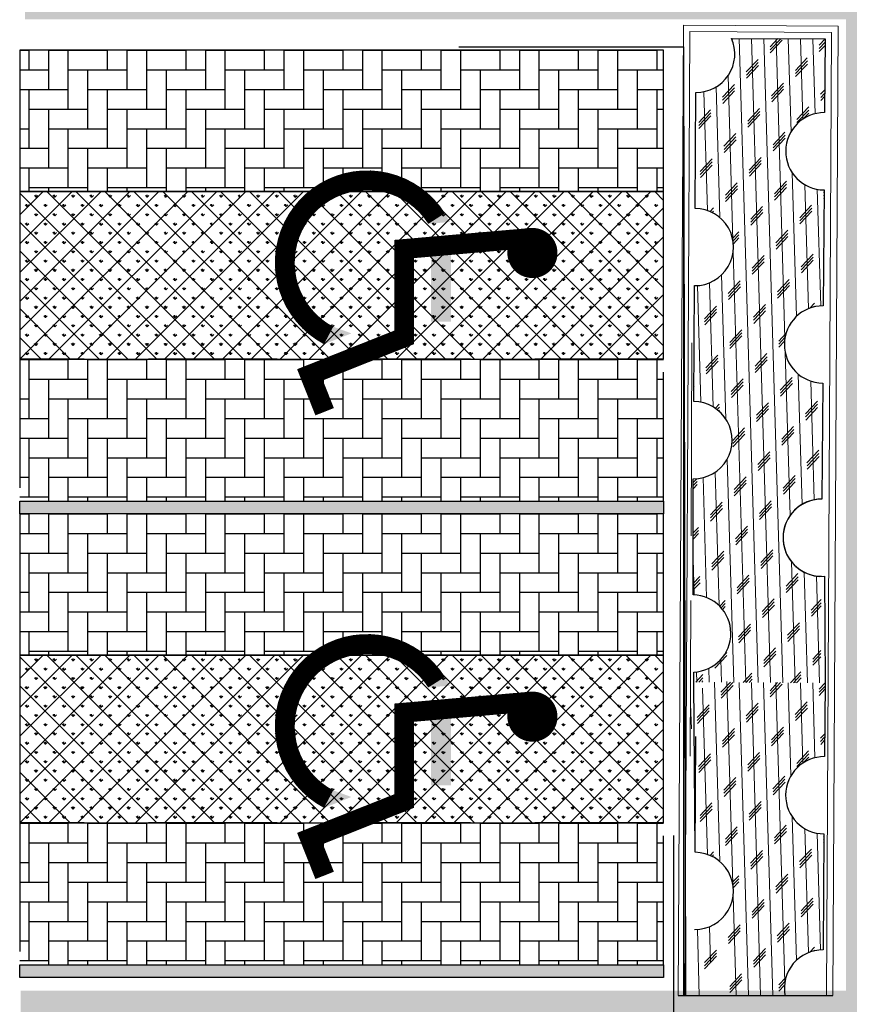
# Model space of a CAD drawing. Extents: x 6601440 to 6601733, y 5738487 to 5738717.
# Tile 22 of 129: x 6601532.44 to 6601538.88, y 5738606.93 to 5738614.57. Entities that reach past the tile are written whole.
import ezdxf

# ---------------------------------------------------------------- set-up
doc = ezdxf.new("R2010")
doc.units = 0
doc.linetypes.add('PRZER2-1', pattern=[3, 2, -1])
doc.linetypes.add('PRZER3-1', pattern=[4, 3, -1])
doc.layers.get('0').update_dxf_attribs({"linetype": 'CONTINUOUS'})
for name, color, linetype, lineweight, true_color in [('GSSKOA', 7, 'PRZER3-1', 18, 0x0a0909), ('MM_A_PZT_ zieleń', 7, 'CONTINUOUS', 30, 0x008f00), ('Z_zielen', 7, 'CONTINUOUS', 0, 0x008f00), ('ZZ- zywopłot', 7, 'CONTINUOUS', 9, 0x208000)]:
    doc.layers.add(name, color=color, linetype=linetype, lineweight=lineweight, true_color=true_color)

# ---------------------------------------------------------------- blocks, each defined once
blk = doc.blocks.new('symbol_NPS')
at = {"color": 251, "true_color": 0x636466, "const_width": 8.10843125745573}
blk.add_lwpolyline([(-7.192878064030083, 53.48242194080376, 1), (0.9155531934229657, 53.48242194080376, 1)], format="xyb", close=True, dxfattribs=at)
at = {"color": 251, "true_color": 0x636466, "const_width": 6.428232}
blk.add_lwpolyline([(48.21410837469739, -13.74259800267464), (36.26945583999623, -18.48893604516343), (24.1542102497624, 12.00033750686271), (-4.424982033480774, 12.00033750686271), (-8.015967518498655, 53.05647805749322)], dxfattribs=at)
blk.add_lwpolyline([(-14.28502324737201, 22.48386041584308, 1.299530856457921), (23.5451259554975, -12.45844741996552, 0.3588052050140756)], format="xyb", dxfattribs=at)
at = {"color": 251, "true_color": 0x636466}
for points in [[(-16.00917996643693, 25.19759061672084), (-13.1743879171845, 26.78895143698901), (-12.56086652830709, 19.77013021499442)], [(-2.520761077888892, 27.11778166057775), (-1.957933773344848, 20.68752567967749), (19.11665429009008, 27.11778166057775), (19.11665429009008, 20.68752567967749)], [(20.70330439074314, -10.95475257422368), (22.86258285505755, -5.092712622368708), (26.38694752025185, -13.96214226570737)]]:
    blk.add_solid(points, dxfattribs=at)
blk = doc.blocks.new('PGROM-B09X0104')
at = {"color": 0}
for points in [[(-12.45807869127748, 11.51821696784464), (-37.7178208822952, 267.9329964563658), (-83.7033522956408, 498.0852287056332), (-95.25746996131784, 668.6749202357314)], [(-12.45807869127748, 11.51821696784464), (54.2532419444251, 329.306925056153), (197.3193396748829, 564.5736513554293), (215.5202199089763, 633.3996904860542)], [(-12.45807869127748, 11.51821696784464), (-124.5793802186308, 288.3909726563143), (-257.4264709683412, 446.9402882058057), (-311.3731206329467, 602.5854460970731)], [(-12.45807869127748, 11.51821696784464), (192.2098361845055, 313.9634429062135), (406.4076939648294, 524.608984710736)], [(-12.45807869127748, 11.51821696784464), (-277.8644849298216, 237.2460321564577), (-466.9161140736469, 319.0779369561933), (-547.3724795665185, 402.1296030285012)], [(-12.45807869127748, 11.51821696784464), (171.7718222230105, 186.1010916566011), (406.8089827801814, 298.6199607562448), (557.931879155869, 348.2168464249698)], [(-12.45807869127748, 11.51821696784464), (253.5238780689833, 94.04019875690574), (508.9990525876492, 206.5590678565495), (612.53754262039, 230.8151487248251)], [(-12.45807869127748, 11.51821696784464), (-303.4120023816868, 114.4981749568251), (-548.6681699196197, 129.8416571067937), (-661.690417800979, 142.6976388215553)], [(-12.45807869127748, 11.51821696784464), (411.9184862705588, 7.09379990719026), (649.2365302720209, 41.02949098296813)], [(-12.45807869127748, 11.51821696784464), (-436.2590931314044, -13.3641762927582), (-668.8487308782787, -77.14960449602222)], [(-12.45807869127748, 11.51821696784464), (-303.4120023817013, -110.5395632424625), (-477.1351210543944, -253.7453966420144), (-590.4351044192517, -311.9832958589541)], [(-12.45807869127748, 11.51821696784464), (-236.9884570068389, -248.6309025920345), (-426.2205478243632, -505.6967195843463)], [(-12.45807869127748, 11.51821696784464), (-88.81285578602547, -361.1497716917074), (-108.5156124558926, -643.8317826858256)], [(-12.45807869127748, 11.51821696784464), (381.261465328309, -171.9134918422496), (603.9767305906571, -230.801400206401)], [(-12.45807869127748, 11.51821696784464), (28.70572449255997, -294.6613490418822), (166.6623187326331, -519.6990872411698), (192.902084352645, -618.1943168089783)], [(-12.45807869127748, 11.51821696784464), (253.523878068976, -299.775843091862), (453.8233465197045, -458.8989424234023)]]:
    blk.add_lwpolyline(points, dxfattribs=at)
for centre in [(-47.93682786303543, 620.8330859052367), (146.2243047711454, 615.7185918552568), (-236.9884570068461, 539.001181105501), (243.3048710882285, 549.2301692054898), (-328.9595198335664, 498.0852287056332), (-415.8210791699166, 492.9707346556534), (-129.6888837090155, 492.9707346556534), (95.12926986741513, 492.9707346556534), (289.2904025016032, 462.2837703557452), (391.4804723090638, 462.2837703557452), (-206.3314360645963, 452.0547822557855), (-472.0256175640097, 406.0243358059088), (-17.27980692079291, 390.6808536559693), (-533.3396594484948, 334.4214191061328), (376.1519618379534, 334.4214191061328), (498.7800456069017, 288.3909726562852), (-441.3685966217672, 252.5895143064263), (-599.7632048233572, 175.8721035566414), (365.9329548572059, 186.1010916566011), (-354.5070372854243, 160.5286214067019), (570.313094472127, 170.7576095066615), (-563.9966803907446, 78.69671660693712), (-456.6971070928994, 73.58222255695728), (539.6560735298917, 68.46772850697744), (-604.8727083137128, -18.47867034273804), (570.3130944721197, -23.59316439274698), (437.4660037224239, -33.82215249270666), (-487.3541280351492, -69.62361084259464), (-620.2012187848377, -100.3105751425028), (554.9845840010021, -156.5700096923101), (-318.7405128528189, -187.2569739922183), (-512.9016454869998, -223.0584323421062), (417.0279897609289, -217.9439382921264), (-196.1124290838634, -263.9743847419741), (524.3275630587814, -274.2033728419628), (-512.9016454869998, -310.0048311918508), (-339.1785268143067, -310.0048311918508), (386.3709688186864, -335.57730144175), (13.37721402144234, -345.8062895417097), (-129.6888837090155, -391.8367359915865), (-426.0400861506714, -432.7526883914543), (-313.6310093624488, -427.6381943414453), (161.552815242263, -432.7526883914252), (371.042458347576, -468.5541467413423), (-63.26533833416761, -489.0121229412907), (227.9763606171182, -545.2715574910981), (125.7862908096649, -560.6150396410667), (-145.0173941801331, -570.8440277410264), (-42.82732437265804, -596.4164979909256)]:
    blk.add_circle(centre, 25.54751745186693, dxfattribs=at)

msp = doc.modelspace()

# ---------------------------------------------------------------- hatches: boundary and pattern name
h = msp.add_hatch()
h.set_pattern_fill('GRASS', color=3, scale=0.02, angle=90)
h.set_pattern_definition([(180, (-0.01457085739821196, -0.01240670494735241), (-0.3592102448, -0.3592102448), [0.09525, -0.6231704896]), (135, (-0.01457085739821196, -0.01240670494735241), (-0.3592102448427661, -0.3592102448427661), [0.09525, -0.41275]), (225, (-0.01457085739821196, -0.01240670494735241), (0.3592102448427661, -0.3592102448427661), [0.09525, -0.41275])])
h.paths.add_polyline_path([(6601537.720839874, 5738630.830022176), (6601567.94633752, 5738630.841624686), (6601567.94633752, 5738621.883142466), (6601550.513447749, 5738621.883142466), (6601550.41234334, 5738621.883142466), (6601550.391977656, 5738605.237173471), (6601547.879651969, 5738600.802994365), (6601546.810442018, 5738599.975763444), (6601546.810442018, 5738600.998728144), (6601537.7488291, 5738601.06009545), (6601537.7488291, 5738604.39247499), (6601532.44869588, 5738604.39247499), (6601532.44869588, 5738607.032517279), (6601538.858376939, 5738607.032517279), (6601538.858376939, 5738614.572824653), (6601532.483220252, 5738614.572824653), (6601532.483220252, 5738620.870199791), (6601537.724663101, 5738620.870199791)])
at = {"linetype": 'PRZER2-1'}
h = msp.add_hatch(dxfattribs=at)
h.set_pattern_fill('AR-HBONE', color=256, scale=0.0015, angle=45)
h.set_pattern_definition([(90, (24.76276793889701, -23.06139583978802), (-0.1524, 0.1524), [0.4572000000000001, -0.1524]), (180, (24.76276793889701, -22.90899594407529), (-0.1524, 0.1524), [0.4572000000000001, -0.1524])])
h.paths.add_polyline_path([(6601537.442252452, 5738614.33277385), (6601537.442252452, 5738613.235347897), (6601532.442252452, 5738613.235347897), (6601532.442252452, 5738614.33277385)])
h = msp.add_hatch(dxfattribs=at)
h.set_pattern_fill('ANSI37', color=256, scale=0.05)
h.set_pattern_definition([(45, (24.79552257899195, -22.86890536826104), (-0.1122532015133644, 0.1122532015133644), []), (135, (24.79552257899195, -22.86890536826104), (-0.1122532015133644, -0.1122532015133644), [])])
h.paths.add_polyline_path([(6601537.442252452, 5738611.935364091), (6601537.442252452, 5738613.235347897), (6601532.442252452, 5738613.235347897), (6601532.442252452, 5738611.935364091)])
h = msp.add_hatch(dxfattribs=at)
h.set_pattern_fill('GRASS', color=3, scale=0.004)
h.set_pattern_definition([(90, (13.96290600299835, -34.56163402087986), (-0.07184204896, 0.07184204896), [0.01905, -0.12463409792]), (45, (13.96290600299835, -34.56163402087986), (-0.07184204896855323, 0.07184204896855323), [0.01905, -0.08255]), (135, (13.96290600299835, -34.56163402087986), (-0.07184204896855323, -0.07184204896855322), [0.01905, -0.08255])])
h.paths.add_polyline_path([(6601537.442252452, 5738611.935364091), (6601537.442252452, 5738613.235347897), (6601532.442252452, 5738613.235347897), (6601532.442252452, 5738611.935364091)])
h = msp.add_hatch(dxfattribs=at)
h.set_pattern_fill('AR-HBONE', color=256, scale=0.0015, angle=45)
h.set_pattern_definition([(90, (24.76276793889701, -25.15880559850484), (-0.1524, 0.1524), [0.4572000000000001, -0.1524]), (180, (24.76276793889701, -25.00640570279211), (-0.1524, 0.1524), [0.4572000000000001, -0.1524])])
h.paths.add_polyline_path([(6601537.442252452, 5738611.935364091), (6601537.442252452, 5738610.832773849), (6601532.442252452, 5738610.832773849), (6601532.442252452, 5738611.935364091)])
h = msp.add_hatch(color=256)
h.dxf.hatch_style = 1
h.paths.add_polyline_path([(6601537.442252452, 5738610.832773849), (6601537.442252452, 5738610.73277385), (6601532.442252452, 5738610.73277385), (6601532.442252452, 5738610.832773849)])
h = msp.add_hatch(dxfattribs=at)
h.set_pattern_fill('AR-HBONE', color=256, scale=0.0015, angle=45)
h.set_pattern_definition([(90, (24.76276793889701, -26.66139584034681), (-0.1524, 0.1524), [0.4572000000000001, -0.1524]), (180, (24.76276793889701, -26.50899594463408), (-0.1524, 0.1524), [0.4572000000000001, -0.1524])])
h.paths.add_polyline_path([(6601537.442252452, 5738610.73277385), (6601537.442252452, 5738609.635347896), (6601532.442252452, 5738609.635347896), (6601532.442252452, 5738610.73277385)])
h = msp.add_hatch(dxfattribs=at)
h.set_pattern_fill('ANSI37', color=256, scale=0.05)
h.set_pattern_definition([(45, (24.79552257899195, -26.46890536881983), (-0.1122532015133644, 0.1122532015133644), []), (135, (24.79552257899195, -26.46890536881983), (-0.1122532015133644, -0.1122532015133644), [])])
h.paths.add_polyline_path([(6601537.442252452, 5738608.33536409), (6601537.442252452, 5738609.635347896), (6601532.442252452, 5738609.635347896), (6601532.442252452, 5738608.33536409)])
h = msp.add_hatch(dxfattribs=at)
h.set_pattern_fill('GRASS', color=3, scale=0.004)
h.set_pattern_definition([(90, (13.96290600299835, -38.16163402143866), (-0.07184204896, 0.07184204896), [0.01905, -0.12463409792]), (45, (13.96290600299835, -38.16163402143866), (-0.07184204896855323, 0.07184204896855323), [0.01905, -0.08255]), (135, (13.96290600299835, -38.16163402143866), (-0.07184204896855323, -0.07184204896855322), [0.01905, -0.08255])])
h.paths.add_polyline_path([(6601537.442252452, 5738608.33536409), (6601537.442252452, 5738609.635347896), (6601532.442252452, 5738609.635347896), (6601532.442252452, 5738608.33536409)])
h = msp.add_hatch(dxfattribs=at)
h.set_pattern_fill('AR-HBONE', color=256, scale=0.0015, angle=45)
h.set_pattern_definition([(90, (24.76276793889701, -28.75880559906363), (-0.1524, 0.1524), [0.4572000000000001, -0.1524]), (180, (24.76276793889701, -28.6064057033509), (-0.1524, 0.1524), [0.4572000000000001, -0.1524])])
h.paths.add_polyline_path([(6601537.442252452, 5738608.33536409), (6601537.442252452, 5738607.232773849), (6601532.442252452, 5738607.232773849), (6601532.442252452, 5738608.33536409)])
h = msp.add_hatch(color=256)
h.dxf.hatch_style = 1
h.paths.add_polyline_path([(6601537.442252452, 5738607.232773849), (6601537.442252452, 5738607.132773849), (6601532.442252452, 5738607.132773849), (6601532.442252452, 5738607.232773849)])
at = {"layer": 'ZZ- zywopłot', "ltscale": 5}
h = msp.add_hatch(dxfattribs=at)
h.set_pattern_fill('CORK', color=256, scale=0.03, angle=-88.30455023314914, style=0)
h.set_pattern_definition([(271.6954497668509, (6601538.69636473, 5738614.420531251), (0.09520830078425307, 0.002818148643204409), []), (46.69544976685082, (6601538.650169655, 5738614.371518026), (-0.1960529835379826, 0.1847803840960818), [0.1347038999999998, -0.1347038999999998]), (46.69544976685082, (6601538.650874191, 5738614.347715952), (-0.1960529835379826, 0.1847803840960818), [0.1347038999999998, -0.1347038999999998]), (46.69544976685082, (6601538.651578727, 5738614.323913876), (-0.1960529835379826, 0.1847803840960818), [0.1347038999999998, -0.1347038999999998])])
edge = h.paths.add_edge_path()
edge.add_line((6601537.673063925, 5738611.005372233), (6601537.672390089, 5738610.105389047))
edge.add_arc((6601537.664843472, 5738609.805442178), 0.300041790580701, -90.38254082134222, 88.5587509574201, ccw=False)
edge.add_line((6601537.662840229, 5738609.505407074), (6601537.662308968, 5738609.427463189))
edge.add_line((6601537.662308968, 5738609.427463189), (6601538.66228574, 5738609.42064739))
edge.add_line((6601538.66228574, 5738609.42064739), (6601538.667928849, 5738610.248573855))
edge.add_arc((6601538.669973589, 5738610.548566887), 0.3000000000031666, 89.60948037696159, 269.609480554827, ccw=False)
edge.add_line((6601538.672018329, 5738610.848559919), (6601538.678152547, 5738611.748539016))
edge.add_arc((6601538.680197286, 5738612.048532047), 0.3000000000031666, 89.60948037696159, 269.609480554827, ccw=False)
edge.add_line((6601538.682242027, 5738612.348525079), (6601538.688376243, 5738613.248504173))
edge.add_arc((6601538.690420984, 5738613.548497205), 0.300000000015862, 89.60948037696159, 269.6094801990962, ccw=False)
edge.add_line((6601538.692465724, 5738613.848490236), (6601538.69636473, 5738614.420531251))
edge.add_line((6601538.69636473, 5738614.420531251), (6601537.970430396, 5738614.425479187))
edge.add_arc((6601537.69555606, 5738614.305295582), 0.2999999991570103, -90.39051980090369, 23.61644419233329, ccw=False)
edge.add_line((6601537.693511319, 5738614.00530255), (6601537.687377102, 5738613.105323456))
edge.add_arc((6601537.685332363, 5738612.805330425), 0.3000000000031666, -90.39051944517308, 89.60948055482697, ccw=False)
edge.add_line((6601537.683287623, 5738612.505337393), (6601537.677153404, 5738611.605358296))
edge.add_arc((6601537.675108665, 5738611.305365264), 0.3000000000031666, -90.39051944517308, 89.60948055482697, ccw=False)

# ---------------------------------------------------------------- linework, layer by layer
at = {"color": 3}
for p, q in [((6601535.851092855, 5738614.358774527), (6601537.597071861, 5738614.358774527)), ((6601537.596155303, 5738614.358774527, 10.14), (6601537.611549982, 5738606.993847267, 11.30464629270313)), ((6601537.597071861, 5738614.358774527), (6601537.59707186, 5738606.993847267)), ((6601537.518755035, 5738608.236596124), (6601537.518755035, 5738606.440324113))]:
    msp.add_line(p, q, dxfattribs=at)
at = {"color": 114, "true_color": 0x139b48}
msp.add_line((6601537.556271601, 5738606.993847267, 10.14), (6601538.756288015, 5738606.993847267, 10.14), dxfattribs=at)
at = {"color": 7, "ltscale": 0.5}
for points in [[(6601537.442252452, 5738614.33277385), (6601532.442252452, 5738614.33277385), (6601532.442252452, 5738613.235347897), (6601537.442252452, 5738613.235347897), (6601537.442252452, 5738614.33277385)], [(6601537.442252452, 5738610.73277385), (6601532.442252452, 5738610.73277385), (6601532.442252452, 5738609.635347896), (6601537.442252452, 5738609.635347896), (6601537.442252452, 5738610.73277385)]]:
    msp.add_lwpolyline(points, dxfattribs=at)
at = {"color": 7}
for points in [[(6601537.442252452, 5738611.935364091), (6601537.442252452, 5738613.235347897), (6601532.442252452, 5738613.235347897), (6601532.442252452, 5738611.935364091), (6601537.442252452, 5738611.935364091)], [(6601537.442252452, 5738610.832773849), (6601537.442252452, 5738610.73277385), (6601532.442252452, 5738610.73277385), (6601532.442252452, 5738610.832773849), (6601537.442252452, 5738610.832773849)], [(6601537.442252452, 5738608.33536409), (6601537.442252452, 5738609.635347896), (6601532.442252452, 5738609.635347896), (6601532.442252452, 5738608.33536409), (6601537.442252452, 5738608.33536409)], [(6601537.442252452, 5738607.232773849), (6601537.442252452, 5738607.132773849), (6601532.442252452, 5738607.132773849), (6601532.442252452, 5738607.232773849), (6601537.442252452, 5738607.232773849)]]:
    msp.add_lwpolyline(points, dxfattribs=at)
at = {"color": 7, "linetype": 'PRZER2-1', "ltscale": 0.5}
for points in [[(6601537.442252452, 5738610.832773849), (6601537.442252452, 5738611.935364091), (6601532.442252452, 5738611.935364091), (6601532.442252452, 5738610.832773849), (6601537.442252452, 5738610.832773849)], [(6601537.442252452, 5738607.232773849), (6601537.442252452, 5738608.33536409), (6601532.442252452, 5738608.33536409), (6601532.442252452, 5738607.232773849), (6601537.442252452, 5738607.232773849)]]:
    msp.add_lwpolyline(points, dxfattribs=at)
at = {"layer": 'GSSKOA', "linetype": 'PRZER3-1', "lineweight": 18, "ltscale": 0.5}
msp.add_line((6601537.662625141, 5738612.061559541, 20.32), (6601537.648303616, 5738608.850979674, 20.32), dxfattribs=at)
at = {"layer": 'MM_A_PZT_ zieleń'}
for p, q in [((6601538.69636473, 5738614.420531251, 10.14), (6601538.692465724, 5738613.848490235, 10.14)), ((6601537.687377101, 5738613.105323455, 10.14), (6601537.693511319, 5738614.005302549, 10.14)), ((6601538.688376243, 5738613.248504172, 10.14), (6601538.682242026, 5738612.348525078, 10.14)), ((6601537.677153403, 5738611.605358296, 10.14), (6601537.683287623, 5738612.505337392, 10.14)), ((6601538.678152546, 5738611.748539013, 10.14), (6601538.672018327, 5738610.848559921, 10.14)), ((6601537.672390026, 5738610.105304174, 10.14), (6601537.673063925, 5738611.005372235, 10.14)), ((6601538.692785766, 5738610.248573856, 10.14), (6601538.695906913, 5738609.42064739, 10.14)), ((6601537.67604723, 5738609.427463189, 10.14), (6601537.676578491, 5738609.505407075, 10.14)), ((6601537.686919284, 5738608.105439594, 10.14), (6601537.67604723, 5738609.427463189, 10.14)), ((6601538.695906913, 5738609.42064739, 10.14), (6601538.692007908, 5738608.848606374, 10.14)), ((6601538.687918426, 5738608.248620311, 10.14), (6601538.681784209, 5738607.348641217, 10.14))]:
    msp.add_line(p, q, dxfattribs=at)
at = {"layer": 'MM_A_PZT_ zieleń', "elevation": 10.14}
for points in [[(6601537.970430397, 5738614.425479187), (6601538.69636473, 5738614.420531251), (6601538.692465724, 5738613.848490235)], [(6601537.687377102, 5738613.105323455), (6601537.693511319, 5738614.005302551)], [(6601538.688376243, 5738613.248504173), (6601538.682242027, 5738612.348525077)], [(6601537.677153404, 5738611.605358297), (6601537.683287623, 5738612.505337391)], [(6601538.678152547, 5738611.748539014), (6601538.672018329, 5738610.848559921)], [(6601537.672390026, 5738610.105304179), (6601537.673063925, 5738611.005372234)], [(6601537.686919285, 5738608.105439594), (6601537.693053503, 5738609.00541869)], [(6601538.687918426, 5738608.248620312), (6601538.68178421, 5738607.348641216)]]:
    msp.add_lwpolyline(points, dxfattribs=at)
at = {"layer": 'MM_A_PZT_ zieleń'}
for centre, radius, start, end in [((6601537.695556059, 5738614.305295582, 10.14), 0.3, 269.6094804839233, 23.6164443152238), ((6601537.695556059, 5738614.30529558, 10.14), 0.3, 269.6094804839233, 23.6164443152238), ((6601538.690420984, 5738613.548497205, 10.14), 0.3, 89.60948048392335, 269.6094804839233), ((6601538.690420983, 5738613.548497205, 10.14), 0.3, 89.60948048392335, 269.6094804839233), ((6601537.685332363, 5738612.805330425, 10.14), 0.3, 269.6094804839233, 89.60948048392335), ((6601537.685332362, 5738612.805330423, 10.14), 0.3, 269.6094804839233, 89.60948048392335), ((6601538.680197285, 5738612.048532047, 10.14), 0.3, 89.60948048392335, 269.6094804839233), ((6601538.680197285, 5738612.048532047, 10.14), 0.3, 89.60948048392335, 269.6094804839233), ((6601537.675108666, 5738611.305365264, 10.14), 0.3, 269.6094804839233, 89.60948048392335), ((6601537.675108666, 5738611.305365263, 10.14), 0.3, 269.6094804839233, 89.60948048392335), ((6601538.670383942, 5738610.548150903, 10.14), 0.300413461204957, 89.68828324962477, 274.2765143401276), ((6601538.669973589, 5738610.548566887, 10.14), 0.3, 89.60948048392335, 269.6094804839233), ((6601537.664771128, 5738609.805287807, 10.14), 0.300113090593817, 272.2547723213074, 88.54528977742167), ((6601537.664726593, 5738609.805329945, 10.14), 0.300156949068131, 272.2629507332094, 88.53698627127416), ((6601538.689963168, 5738608.548613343, 10.14), 0.3, 89.60948048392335, 269.6094804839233), ((6601538.689963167, 5738608.548613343, 10.14), 0.3, 89.60948048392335, 269.6094804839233), ((6601537.684874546, 5738607.805446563, 10.14), 0.3, 269.6094804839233, 89.60948048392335), ((6601537.684874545, 5738607.805446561, 10.14), 0.3, 269.6094804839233, 89.60948048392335), ((6601538.679739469, 5738607.048648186, 10.14), 0.3, 89.60948048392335, 190.5253028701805), ((6601538.679739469, 5738607.048648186, 10.14), 0.3, 89.60948048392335, 190.5253028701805)]:
    msp.add_arc(centre, radius, start, end, dxfattribs=at)
at = {"layer": 'ZZ- zywopłot', "linetype": 'Continuous', "ltscale": 5}
for p, q in [((6601537.838129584, 5738609.425778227, 10.14), (6601537.879329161, 5738608.033892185, 10.14)), ((6601537.888045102, 5738609.349088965, 10.14), (6601537.961968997, 5738609.427522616, 10.14)), ((6601537.888749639, 5738609.32528689, 10.14), (6601537.98113983, 5738609.423313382, 10.14)), ((6601537.889454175, 5738609.301484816, 10.14), (6601537.981844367, 5738609.399511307, 10.14)), ((6601537.9332271, 5738609.432339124, 10.14), (6601537.979748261, 5738607.860668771, 10.14)), ((6601538.028730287, 5738609.425194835, 10.14), (6601538.100697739, 5738606.993847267, 10.14)), ((6601538.124041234, 5738609.424545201, 10.14), (6601538.195989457, 5738606.993847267, 10.14)), ((6601538.21935218, 5738609.423895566, 10.14), (6601538.291281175, 5738606.993847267, 10.14)), ((6601538.268878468, 5738609.360361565, 10.14), (6601538.328061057, 5738609.42315461, 10.14)), ((6601538.269583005, 5738609.336559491, 10.14), (6601538.351051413, 5738609.422997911, 10.14)), ((6601538.270287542, 5738609.312757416, 10.14), (6601538.362677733, 5738609.410783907, 10.14)), ((6601538.314663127, 5738609.42324593, 10.14), (6601538.383541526, 5738607.096258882, 10.14)), ((6601538.409974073, 5738609.422596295, 10.14), (6601538.431343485, 5738608.700652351, 10.14)), ((6601538.50528502, 5738609.421946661, 10.14), (6601538.52374322, 5738608.798355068, 10.14)), ((6601538.600595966, 5738609.421297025, 10.14), (6601538.617807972, 5738608.839806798, 10.14)), ((6601538.649711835, 5738609.371634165, 10.14), (6601538.695906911, 5738609.420647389, 10.14)), ((6601538.650416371, 5738609.34783209, 10.14), (6601538.695738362, 5738609.395918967, 10.14)), ((6601537.744167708, 5738609.380850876, 10.14), (6601537.782401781, 5738608.089151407, 10.14)), ((6601538.651120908, 5738609.324030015, 10.14), (6601538.695569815, 5738609.371190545, 10.14)), ((6601537.652577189, 5738609.255809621, 10.14), (6601537.658214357, 5738609.065363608, 10.14)), ((6601537.703264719, 5738609.153035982, 10.14), (6601537.795654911, 5738609.251062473, 10.14)), ((6601538.084098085, 5738609.164308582, 10.14), (6601538.176488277, 5738609.262335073, 10.14)), ((6601538.084802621, 5738609.140506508, 10.14), (6601538.177192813, 5738609.238533, 10.14)), ((6601538.464931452, 5738609.175581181, 10.14), (6601538.557321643, 5738609.273607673, 10.14)), ((6601538.465635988, 5738609.151779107, 10.14), (6601538.55802618, 5738609.249805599, 10.14)), ((6601537.703969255, 5738609.129233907, 10.14), (6601537.796359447, 5738609.227260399, 10.14)), ((6601537.704673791, 5738609.105431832, 10.14), (6601537.797063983, 5738609.203458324, 10.14)), ((6601538.085507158, 5738609.116704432, 10.14), (6601538.17789735, 5738609.214730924, 10.14)), ((6601538.466340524, 5738609.127977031, 10.14), (6601538.558730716, 5738609.226003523, 10.14)), ((6601537.899317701, 5738608.968255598, 10.14), (6601537.991707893, 5738609.06628209, 10.14)), ((6601537.900022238, 5738608.944453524, 10.14), (6601537.992412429, 5738609.042480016, 10.14)), ((6601537.900726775, 5738608.920651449, 10.14), (6601537.993116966, 5738609.018677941, 10.14)), ((6601538.280151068, 5738608.979528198, 10.14), (6601538.37254126, 5738609.07755469, 10.14)), ((6601538.280855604, 5738608.955726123, 10.14), (6601538.373245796, 5738609.053752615, 10.14)), ((6601538.281560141, 5738608.931924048, 10.14), (6601538.373950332, 5738609.02995054, 10.14)), ((6601538.660984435, 5738608.990800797, 10.14), (6601538.693210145, 5738609.024992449, 10.14)), ((6601538.661688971, 5738608.966998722, 10.14), (6601538.693041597, 5738609.000264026, 10.14)), ((6601538.662393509, 5738608.943196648, 10.14), (6601538.69287305, 5738608.975535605, 10.14)), ((6601537.714537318, 5738608.772202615, 10.14), (6601537.80692751, 5738608.870229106, 10.14)), ((6601538.095370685, 5738608.783475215, 10.14), (6601538.187760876, 5738608.881501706, 10.14)), ((6601538.096075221, 5738608.75967314, 10.14), (6601538.188465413, 5738608.857699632, 10.14)), ((6601538.476204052, 5738608.794747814, 10.14), (6601538.568594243, 5738608.892774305, 10.14)), ((6601538.476908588, 5738608.770945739, 10.14), (6601538.56929878, 5738608.868972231, 10.14)), ((6601537.715241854, 5738608.748400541, 10.14), (6601537.807632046, 5738608.846427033, 10.14)), ((6601537.715946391, 5738608.724598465, 10.14), (6601537.808336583, 5738608.822624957, 10.14)), ((6601538.096779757, 5738608.735871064, 10.14), (6601538.189169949, 5738608.833897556, 10.14)), ((6601538.529257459, 5738608.801938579, 10.14), (6601538.570003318, 5738608.845170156, 10.14)), ((6601537.910590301, 5738608.587422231, 10.14), (6601538.002980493, 5738608.685448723, 10.14)), ((6601537.911294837, 5738608.563620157, 10.14), (6601538.003685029, 5738608.661646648, 10.14)), ((6601537.911999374, 5738608.539818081, 10.14), (6601538.004389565, 5738608.637844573, 10.14)), ((6601538.291423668, 5738608.59869483, 10.14), (6601538.38381386, 5738608.696721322, 10.14)), ((6601538.292128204, 5738608.574892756, 10.14), (6601538.384518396, 5738608.672919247, 10.14)), ((6601538.292832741, 5738608.55109068, 10.14), (6601538.385222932, 5738608.649117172, 10.14)), ((6601537.725809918, 5738608.391369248, 10.14), (6601537.81820011, 5738608.48939574, 10.14)), ((6601538.106643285, 5738608.402641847, 10.14), (6601538.199033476, 5738608.500668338, 10.14)), ((6601538.107347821, 5738608.378839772, 10.14), (6601538.199738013, 5738608.476866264, 10.14)), ((6601537.726514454, 5738608.367567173, 10.14), (6601537.818904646, 5738608.465593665, 10.14)), ((6601537.72721899, 5738608.343765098, 10.14), (6601537.819609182, 5738608.441791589, 10.14)), ((6601538.108052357, 5738608.355037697, 10.14), (6601538.200442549, 5738608.453064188, 10.14)), ((6601538.302696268, 5738608.217861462, 10.14), (6601538.39508646, 5738608.315887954, 10.14)), ((6601538.440789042, 5738608.381543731, 10.14), (6601538.473785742, 5738607.266783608, 10.14)), ((6601537.921862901, 5738608.206588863, 10.14), (6601538.014253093, 5738608.304615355, 10.14)), ((6601537.922567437, 5738608.182786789, 10.14), (6601538.014957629, 5738608.28081328, 10.14)), ((6601537.923271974, 5738608.158984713, 10.14), (6601538.015662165, 5738608.257011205, 10.14)), ((6601538.303400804, 5738608.194059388, 10.14), (6601538.395790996, 5738608.292085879, 10.14)), ((6601538.304105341, 5738608.170257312, 10.14), (6601538.396495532, 5738608.268283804, 10.14)), ((6601538.538805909, 5738608.289477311, 10.14), (6601538.567301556, 5738607.326780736, 10.14)), ((6601538.635157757, 5738608.253661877, 10.14), (6601538.661961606, 5738607.348120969, 10.14)), ((6601538.683529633, 5738608.229134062, 10.14), (6601538.687816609, 5738608.233682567, 10.14)), ((6601538.684234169, 5738608.205331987, 10.14), (6601538.687648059, 5738608.208954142, 10.14)), ((6601538.684938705, 5738608.181529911, 10.14), (6601538.687479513, 5738608.184225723, 10.14)), ((6601537.80349446, 5738608.080999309, 10.14), (6601537.829472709, 5738608.108562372, 10.14)), ((6601538.117915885, 5738608.021808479, 10.14), (6601538.210306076, 5738608.119834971, 10.14)), ((6601538.118620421, 5738607.998006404, 10.14), (6601538.211010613, 5738608.096032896, 10.14)), ((6601538.49874925, 5738608.033081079, 10.14), (6601538.591139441, 5738608.131107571, 10.14)), ((6601538.499453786, 5738608.009279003, 10.14), (6601538.591843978, 5738608.107305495, 10.14)), ((6601537.819571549, 5738608.073507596, 10.14), (6601537.830177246, 5738608.084760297, 10.14)), ((6601538.119324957, 5738607.974204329, 10.14), (6601538.211715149, 5738608.072230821, 10.14)), ((6601538.500158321, 5738607.985476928, 10.14), (6601538.592548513, 5738608.08350342, 10.14)), ((6601538.313968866, 5738607.837028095, 10.14), (6601538.406359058, 5738607.935054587, 10.14)), ((6601537.9772668, 5738607.872579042, 10.14), (6601538.025525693, 5738607.923781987, 10.14)), ((6601537.981207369, 5738607.852210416, 10.14), (6601538.026230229, 5738607.899979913, 10.14)), ((6601537.983831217, 5738607.83044474, 10.14), (6601538.026934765, 5738607.876177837, 10.14)), ((6601538.314673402, 5738607.81322602, 10.14), (6601538.407063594, 5738607.911252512, 10.14)), ((6601538.315377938, 5738607.789423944, 10.14), (6601538.407768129, 5738607.887450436, 10.14)), ((6601537.98249828, 5738607.767762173, 10.14), (6601538.005406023, 5738606.993847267, 10.14)), ((6601538.129188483, 5738607.640975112, 10.14), (6601538.221578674, 5738607.739001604, 10.14)), ((6601538.129893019, 5738607.617173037, 10.14), (6601538.222283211, 5738607.715199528, 10.14)), ((6601538.51002185, 5738607.65224771, 10.14), (6601538.602412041, 5738607.750274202, 10.14)), ((6601538.510726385, 5738607.628445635, 10.14), (6601538.603116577, 5738607.726472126, 10.14)), ((6601538.130597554, 5738607.593370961, 10.14), (6601538.222987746, 5738607.691397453, 10.14)), ((6601538.511430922, 5738607.60464356, 10.14), (6601538.603821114, 5738607.702670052, 10.14)), ((6601538.325241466, 5738607.456194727, 10.14), (6601538.417631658, 5738607.554221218, 10.14)), ((6601537.704368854, 5738607.506080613, 10.14), (6601537.719530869, 5738606.993847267, 10.14)), ((6601537.799011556, 5738607.528006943, 10.14), (6601537.807232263, 5738607.250278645, 10.14)), ((6601537.944408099, 5738607.444922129, 10.14), (6601538.036798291, 5738607.54294862, 10.14)), ((6601537.945112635, 5738607.421120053, 10.14), (6601538.037502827, 5738607.519146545, 10.14)), ((6601537.945817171, 5738607.397317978, 10.14), (6601538.038207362, 5738607.495344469, 10.14)), ((6601538.325946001, 5738607.432392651, 10.14), (6601538.418336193, 5738607.530419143, 10.14)), ((6601538.326650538, 5738607.408590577, 10.14), (6601538.41904073, 5738607.506617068, 10.14)), ((6601537.759627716, 5738607.248869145, 10.14), (6601537.852017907, 5738607.346895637, 10.14)), ((6601537.760332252, 5738607.22506707, 10.14), (6601537.852722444, 5738607.323093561, 10.14)), ((6601538.140461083, 5738607.260141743, 10.14), (6601538.232851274, 5738607.358168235, 10.14)), ((6601538.141165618, 5738607.236339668, 10.14), (6601538.23355581, 5738607.33436616, 10.14)), ((6601538.576984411, 5738607.330501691, 10.14), (6601538.613684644, 5738607.369440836, 10.14)), ((6601538.609327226, 5738607.340268, 10.14), (6601538.614389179, 5738607.345638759, 10.14)), ((6601537.761036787, 5738607.201264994, 10.14), (6601537.853426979, 5738607.299291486, 10.14)), ((6601538.141870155, 5738607.212537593, 10.14), (6601538.234260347, 5738607.310564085, 10.14)), ((6601537.955680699, 5738607.06408876, 10.14), (6601538.048070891, 5738607.162115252, 10.14)), ((6601537.956385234, 5738607.040286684, 10.14), (6601538.048775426, 5738607.138313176, 10.14)), ((6601537.957089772, 5738607.01648461, 10.14), (6601538.049479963, 5738607.114511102, 10.14)), ((6601538.336514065, 5738607.07536136, 10.14), (6601538.392301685, 5738607.134552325, 10.14)), ((6601538.337218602, 5738607.051559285, 10.14), (6601538.384465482, 5738607.10168848, 10.14)), ((6601538.337923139, 5738607.027757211, 10.14), (6601538.380745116, 5738607.073191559, 10.14))]:
    msp.add_line(p, q, dxfattribs=at)
at = {"layer": 'ZZ- zywopłot', "ltscale": 5, "elevation": 10.14}
for points in [[(6601537.556271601, 5738606.993847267), (6601537.597071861, 5738614.528026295), (6601538.797043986, 5738614.519847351), (6601538.756288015, 5738606.993847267)], [(6601537.606260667, 5738606.993847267), (6601537.64672991, 5738614.477686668), (6601538.746704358, 5738614.470189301), (6601538.706275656, 5738606.993847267)]]:
    msp.add_lwpolyline(points, dxfattribs=at)

# ---------------------------------------------------------------- block references
at = {"color": 7, "linetype": 'Continuous', "transparency": 33554687, "xscale": 0.02400000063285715, "yscale": 0.02400000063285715, "zscale": 0.02999999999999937, "rotation": 270}
for p in [(6601535.140216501, 5738612.683611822), (6601535.140216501, 5738609.083611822)]:
    msp.add_blockref('symbol_NPS', p, dxfattribs=at)
at = {"layer": 'Z_zielen', "xscale": 0.003821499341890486, "yscale": 0.003821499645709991, "zscale": 0.003821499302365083, "rotation": 18.09103761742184}
msp.add_blockref('PGROM-B09X0104', (6601541.907069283, 5738605.16059256), dxfattribs=at)

doc.saveas('drawing.dxf')
